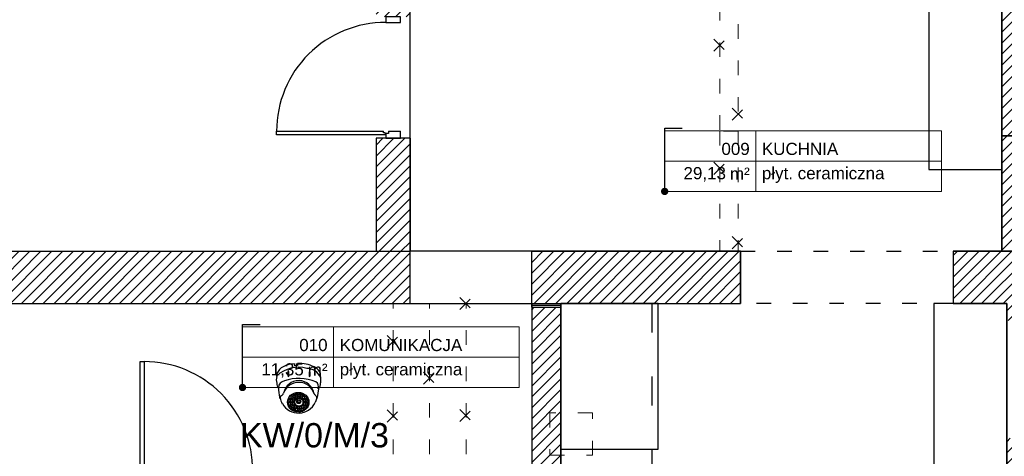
# Model space of a CAD drawing. Header units: millimetres. Extents: x 22250 to 51280, y -5012 to 7692.
# Tile 135 of 183: x 46090 to 46900, y 2043 to 2403. Entities that reach past the tile are written whole.
import ezdxf
from ezdxf import colors
from ezdxf.entities.mleader import LeaderData, LeaderLine
from ezdxf.enums import TextEntityAlignment as Align
from ezdxf.math import Vec2, Vec3

# ---------------------------------------------------------------- set-up
doc = ezdxf.new("R2010")
doc.units = ezdxf.units.MM
doc.linetypes.add('ACAD_ISO03W100', pattern=[30, 12, -18])
doc.layers.add('00 CCTV IP - MIWI', color=10, linetype='Continuous')
doc.layers.add('E_podklad', color=252, linetype='Continuous')
doc.layers.add('A_OPISY', color=40, linetype='Continuous', lineweight=9)
doc.layers.add('E_CCTV', color=3, linetype='Continuous', lineweight=40)
doc.styles.add('ARIAL', font='arial.ttf')
doc.styles.get("Standard").update_dxf_attribs({"font": 'arial.ttf'})
doc.linetypes.add('BATTING', pattern='A,0.0001,-0.1,[134,ltypeshp.shx,S=0.1,R=0,X=-0.1,Y=0],-0.2,[134,ltypeshp.shx,S=0.1,R=180,X=0.1,Y=0],-0.1', length=0.4001)
pattern_1 = [(45, (29894.76, -15796.4403), (-4.490128, 4.490128), [])]

# ---------------------------------------------------------------- blocks, each defined once
blk = doc.blocks.new('*U211')
at = {"lineweight": 5}
for p, q in [((-75, -25), (-75, 25)), ((-75, 25), (0, 25)), ((0, 0), (0, 25)), ((0, 25), (152.71, 25)), ((152.71, 25), (152.71, -25)), ((-75, -25), (0, -25)), ((152.71, -25), (0, -25))]:
    blk.add_line(p, q, dxfattribs=at)
at = {"lineweight": 5, "ltscale": 18.5}
for p, q in [((0, 25), (0, -25)), ((-75, 0), (152.71, 0))]:
    blk.add_line(p, q, dxfattribs=at)
at = {"lineweight": 5, "ltscale": 18.5, "insert": (-5, -10.38), "char_height": 10, "attachment_point": 6, "style": 'ARIAL'}
blk.add_mtext('\\A1;m²', dxfattribs=at)
at = {"lineweight": 5, "style": 'ARIAL'}
blk.add_attdef('1NR', text='', height=10, dxfattribs=at).set_placement((-5, 5), align=Align.RIGHT)
blk.add_attdef('2POM', (5, 5), '', height=10, dxfattribs=at)
blk.add_attdef('4PL2', text='', height=10, dxfattribs=at).set_placement((-24.57, -5), align=Align.TOP_RIGHT)
blk.add_attdef('3POS', text='', height=10, dxfattribs=at).set_placement((5, -5), align=Align.TOP_LEFT)
blk = doc.blocks.new('_Dot')
at = {"color": 0, "linetype": 'ByBlock', "lineweight": -2}
blk.add_line((-0.5, 0), (-1, 0), dxfattribs=at)
at = {"color": 0, "linetype": 'ByBlock', "const_width": 0.5}
blk.add_lwpolyline([(-0.25, 0, 1), (0.25, 0, 1)], format="xyb", close=True, dxfattribs=at)
blk = doc.blocks.new('ROZBIÓRKI_DOM')
at = {"layer": 'A_OPISY', "color": 22, "linetype": 'ACAD_ISO03W100', "true_color": 0xe22908}
for p, q in [((19325.15, 7942.59), (19335.15, 7932.59)), ((19325.15, 7932.59), (19335.15, 7942.59)), ((19340.15, 7885.83), (19350.15, 7875.83)), ((19340.15, 7875.83), (19350.15, 7885.83)), ((19345.15, 7866.89), (19330.15, 7866.89)), ((19330.15, 7866.89), (19330.15, 7767.89)), ((19345.15, 7866.89), (19345.15, 7767.89)), ((19325.15, 7841.2), (19335.15, 7831.2)), ((19325.15, 7831.2), (19335.15, 7841.2)), ((19340.15, 7779.98), (19350.15, 7769.98)), ((19340.15, 7769.98), (19350.15, 7779.98)), ((19116.15, 7729.89), (19126.15, 7719.89)), ((19116.15, 7719.89), (19126.15, 7729.89)), ((19056.15, 7698.57), (19066.15, 7688.57)), ((19056.15, 7688.57), (19066.15, 7698.57)), ((19086.15, 7668.45), (19096.15, 7658.45)), ((19086.15, 7658.45), (19096.15, 7668.45)), ((19056.15, 7637.27), (19066.15, 7627.27)), ((19056.15, 7627.27), (19066.15, 7637.27)), ((19116.15, 7637.68), (19126.15, 7627.68)), ((19116.15, 7627.68), (19126.15, 7637.68))]:
    blk.add_line(p, q, dxfattribs=at)
for points in [[(19075.15, 7984.89), (19345.15, 7984.89), (19345.15, 7866.89)], [(19075.15, 7969.89), (19330.15, 7969.89), (19330.15, 7866.89)], [(19347.15, 7510.89), (19061.15, 7510.89), (19061.15, 7724.89)], [(19347.15, 7540.89), (19091.15, 7540.89), (19091.15, 7724.89)], [(19566.15, 7570.89), (19121.15, 7570.89), (19121.15, 7724.89)]]:
    blk.add_lwpolyline(points, dxfattribs=at)
blk.add_lwpolyline([(19190.15, 7599.89), (19225.15, 7599.89), (19225.15, 7634.89), (19190.15, 7634.89)], close=True, dxfattribs=at)
blk = doc.blocks.new('1092-140')
at = {"layer": '00 CCTV IP - MIWI', "color": 2}
for p, q in [((-1.15, 24.83), (-1.26, 23.22)), ((-18.66, 14.02), (-18.47, 16.56)), ((-3.36, 23.08), (-3.68, 24.7)), ((-1.26, 23.22), (-3.36, 23.08)), ((18.2, 13.64), (18.01, 16.6)), ((18.2, 13.65), (18.24, 8.63)), ((-3.02, 0.35), (-3.03, -1.36)), ((-2.97, 0.38), (-2.97, -0.69)), ((-1.17, 0.67), (-1.18, -0.66)), ((-1.06, 0.68), (-1.06, -0.37)), ((0.74, 0.61), (0.73, -0.34)), ((0.85, 0.6), (0.85, -0.69)), ((2.65, 0.15), (2.65, -0.66)), ((2.77, 0.08), (2.77, -1.9)), ((16.33, 3.71), (15.46, -3.75)), ((-16.08, -4.17), (-16.15, -3.52)), ((-15.68, -4.38), (-16.08, -4.17)), ((-9.22, -5.71), (-9.22, -7.18)), ((-7.42, -6.03), (-7.43, -7.16)), ((-7.31, -5.71), (-7.31, -7.18)), ((-6.92, -3.03), (-6.92, -4.51)), ((-6.67, -1.56), (-6.67, -1.83)), ((-5.51, -6.03), (-5.51, -7.16)), ((-5.46, -5.39), (-5.46, -6.86)), ((-5.33, -8.13), (-5.33, -9.6)), ((-5.13, -3.36), (-5.13, -4.48)), ((-5.03, -2.63), (-5.03, -4.1)), ((-4.87, -0.33), (-4.88, -1.81)), ((-4.82, -0.31), (-4.82, -1.39)), ((-3.66, -5.71), (-3.67, -6.84)), ((-3.23, -2.95), (-3.23, -4.08)), ((-2.91, -2.08), (-2.91, -3.55)), ((-1.11, -2.4), (-1.12, -3.53)), ((-0.93, -1.76), (-0.93, -3.23)), ((0.87, -2.08), (0.86, -3.21)), ((0.98, -1.95), (0.98, -3.42)), ((2.78, -2.27), (2.77, -3.4)), ((2.83, -3.23), (2.83, -4.7)), ((3.85, -5.84), (3.85, -7.31)), ((4.56, -0.74), (4.56, -1.87)), ((4.63, -3.55), (4.62, -4.67)), ((4.68, -3.42), (4.68, -4.89)), ((5.65, -6.16), (5.64, -7.28)), ((5.76, -6.16), (5.76, -7.63)), ((6.48, -3.74), (6.47, -4.86)), ((7.56, -6.48), (7.55, -7.6)), ((14.97, -4.21), (13.72, -7.92)), ((-8.96, -8.58), (-8.96, -10.05)), ((-8.26, -11.8), (-8.26, -10.76)), ((-7.19, -13.1), (-7.19, -12.43)), ((-7.17, -8.9), (-7.17, -10.02)), ((-7.11, -8.51), (-7.11, -9.99)), ((-6.49, -11.8), (-6.49, -10.7)), ((-5.97, -11), (-5.97, -12.47)), ((-5.32, -8.83), (-5.32, -9.96)), ((-4.91, -14.41), (-4.91, -13.59)), ((-4.17, -11.32), (-4.18, -12.44)), ((-4.05, -10.68), (-4.05, -12.15)), ((-3.53, -8.45), (-3.54, -9.58)), ((-3.03, -13.35), (-3.03, -14.83)), ((-2.26, -11), (-2.26, -12.13)), ((-1.44, -11.82), (-1.44, -13.3)), ((-1.24, -13.68), (-1.24, -14.8)), ((-0.07, -15.08), (-0.07, -13.92)), ((0.36, -12.15), (0.35, -13.27)), ((0.41, -11.82), (0.41, -13.3)), ((1.72, -15.02), (1.72, -13.95)), ((2.2, -12.15), (2.2, -13.27)), ((2.26, -10.74), (2.26, -12.21)), ((3.52, -13.59), (3.52, -12.89)), ((3.55, -14.59), (3.55, -14.35)), ((3.66, -8.58), (3.66, -10.05)), ((4.05, -11.06), (4.05, -12.19)), ((4.23, -11.31), (4.23, -12.79)), ((5.46, -8.9), (5.45, -10.02)), ((5.51, -8.58), (5.51, -10.05)), ((6.03, -11.64), (6.02, -12.76)), ((7.3, -8.9), (7.3, -10.02))]:
    blk.add_line(p, q, dxfattribs=at)
for centre, radius in [((0.05, -7.62), 3.77), ((0.05, -7.62), 3.39), ((-0.12, -7.11), 1.71), ((0.01, -7.19), 0.985)]:
    blk.add_circle(centre, radius, dxfattribs=at)
for centre, radius, start, end in [((1.33, 0.79), 24.17, 61.33623, 95.89708), ((-0.3, -5.29), 27.08, 74.98225, 132.52909), ((-8.33, 12.28), 11.01, 115.91007, 157.08613), ((-3.33, 4.36), 20.34, 90.96763, 118.82664), ((-3.23, 16.48), 6.26, 156.27951, 206.02535), ((-14.75, 16.25), 6.41, 336.90966, 25.3952), ((6.44, 8.04), 12.83, 23.76761, 88.76571), ((17.24, 15.93), 8.68, 160.21907, 194.45072), ((4.32, 16.54), 5.29, 328.48341, 26.18637), ((9.44, 13.58), 9.11, 30.14549, 67.75649), ((14.96, 16.19), 3.08, 7.79528, 39.76035), ((-7.96, 11.14), 11.08, 164.9117, 195.04268), ((-10.4, 8.94), 8.28, 184.48186, 215.74994), ((-11.27, 4.5), 5.88, 98.96773, 179.27659), ((-0.11, -2.48), 12.99, 8.81543, 169.20361), ((-0.15, -4.4), 13.46, 16.91086, 161.10818), ((-0.09, -24.71), 37.04, 67.2461, 109.06161), ((11.74, 5.29), 4.85, 340.96041, 59.01435), ((12.01, 8.17), 6.21, 314.07226, 4.25577), ((31.3, 6.37), 48.48, 182.1279, 191.82433), ((-14.7, -3.4), 1.17, 106.7677, 205.043), ((-1.84, -1.63), 14.11, 189.22914, 210.95391), ((-17.59, 2.32), 5.27, 299.37501, 333.36132), ((-0.33, -1.15), 15.59, 209.42117, 334.30362), ((-8.36, -6.1), 0.942, 4.16146, 155.5033), ((-8.31, -8.26), 1.41, 51.46384, 130.14263), ((-8.32, -7), 0.912, 191.78069, 349.82577), ((-8.11, -8.97), 0.942, 4.16146, 155.5033), ((-7.81, -5.55), 1.41, 51.46384, 130.14263), ((-7.83, -4.28), 0.912, 191.78069, 349.82577), ((-6.45, -6.1), 0.942, 4.16146, 155.5033), ((-6.39, -8.26), 1.41, 51.46384, 130.14263), ((-6.41, -7), 0.912, 191.78069, 349.82577), ((-6.26, -8.9), 0.942, 4.16146, 155.5033), ((-6.07, -3.42), 0.942, 4.16146, 155.5033), ((-6.01, -5.59), 1.41, 51.46384, 130.14263), ((-6.03, -4.32), 0.912, 191.78069, 349.82577), ((-5.76, -2.91), 1.41, 51.46384, 130.14263), ((-5.77, -1.65), 0.912, 191.78069, 349.82577), ((-4.6, -5.78), 0.942, 4.16146, 155.5033), ((-4.55, -7.94), 1.41, 51.46384, 130.14263), ((-4.56, -6.68), 0.912, 191.78069, 349.82577), ((-4.47, -8.52), 0.942, 4.16146, 155.5033), ((-4.17, -3.02), 0.942, 4.16146, 155.5033), ((-4.11, -5.18), 1.41, 51.46384, 130.14263), ((-4.13, -3.92), 0.912, 191.78069, 349.82577), ((-3.91, -2.47), 1.41, 51.46384, 130.14263), ((-3.93, -1.2), 0.912, 191.78069, 349.82577), ((-2.06, -1.77), 1.41, 51.46384, 130.14263), ((-2.08, -0.5), 0.912, 191.78069, 349.82577), ((-2.05, -2.47), 0.942, 4.16146, 155.5033), ((-2, -4.63), 1.41, 51.46384, 130.14263), ((-2.01, -3.37), 0.912, 191.78069, 349.82577), ((-0.15, -1.45), 1.41, 51.46384, 130.14263), ((-0.16, -0.18), 0.912, 191.78069, 349.82577), ((-0.07, -2.15), 0.942, 4.16146, 155.5033), ((-0.02, -4.31), 1.41, 51.46384, 130.14263), ((-0.04, -3.05), 0.912, 191.78069, 349.82577), ((1.77, -1.77), 1.41, 51.46384, 130.14263), ((1.75, -0.5), 0.912, 191.78069, 349.82577), ((1.84, -2.34), 0.942, 4.16146, 155.5033), ((1.89, -4.5), 1.41, 51.46384, 130.14263), ((1.88, -3.24), 0.912, 191.78069, 349.82577), ((3.68, -2.98), 1.41, 51.46384, 130.14263), ((3.66, -1.71), 0.912, 191.78069, 349.82577), ((3.69, -3.62), 0.942, 4.16146, 155.5033), ((3.74, -5.78), 1.41, 51.46384, 130.14263), ((3.72, -4.51), 0.912, 191.78069, 349.82577), ((4.52, -8.97), 0.942, 4.16146, 155.5033), ((4.71, -6.23), 0.942, 4.16146, 155.5033), ((4.76, -8.39), 1.41, 51.46384, 130.14263), ((4.74, -7.12), 0.912, 191.78069, 349.82577), ((5.37, -3.2), 1.41, 51.46384, 130.14263), ((5.36, -1.93), 0.912, 191.78069, 349.82577), ((5.54, -3.81), 0.942, 4.16146, 155.5033), ((5.59, -5.97), 1.41, 51.46384, 130.14263), ((5.57, -4.7), 0.912, 191.78069, 349.82577), ((6.37, -8.97), 0.942, 4.16146, 155.5033), ((6.62, -6.55), 0.942, 4.16146, 155.5033), ((6.67, -8.71), 1.41, 51.46384, 130.14263), ((6.66, -7.44), 0.912, 191.78069, 349.82577), ((7.18, -5.65), 0.958, 41.72921, 140.25406), ((7.38, -4.79), 0.976, 194.7767, 330.36291), ((7.94, -5.73), 2.36, 105.76198, 128.66521), ((7.26, -3.82), 0.799, 184.69759, 301.55724), ((7.8, -8.67), 0.778, 34.06093, 148.14266), ((7.94, -8.2), 0.799, 184.69759, 301.55724), ((7.95, -7.08), 0.45, 7.96353, 175.25275), ((8.15, -7.08), 0.642, 176.52781, 296.16016), ((19.75, 4.13), 8.4, 213.34248, 231.07159), ((13.35, -3.68), 1.69, 343.90449, 48.79211), ((14.18, -2.85), 1.55, 297.94362, 325.43279), ((-8.05, -11.13), 1.41, 51.46384, 130.14263), ((-8.07, -9.86), 0.912, 191.78069, 349.82577), ((-7.35, -12.88), 1.41, 51.46384, 130.14263), ((-7.36, -11.61), 0.912, 191.78069, 349.82577), ((-6.31, -14.19), 1.41, 51.46384, 130.14263), ((-6.33, -12.92), 0.912, 191.78069, 349.82577), ((-6.2, -11.07), 1.41, 51.46384, 130.14263), ((-6.22, -9.8), 0.912, 191.78069, 349.82577), ((-5.11, -11.39), 0.942, 4.16146, 155.5033), ((-5.06, -13.55), 1.41, 51.46384, 130.14263), ((-5.07, -12.28), 0.912, 191.78069, 349.82577), ((-4.42, -10.68), 1.41, 51.46384, 130.14263), ((-4.44, -9.42), 0.912, 191.78069, 349.82577), ((-4.03, -15.52), 1.41, 51.46384, 130.14263), ((-4.05, -14.26), 0.912, 191.78069, 349.82577), ((-3.97, -14.31), 1.41, 51.46384, 130.14263), ((-3.99, -13.04), 0.912, 191.78069, 349.82577), ((-3.2, -11.07), 0.942, 4.16146, 155.5033), ((-3.14, -13.23), 1.41, 51.46384, 130.14263), ((-3.16, -11.96), 0.912, 191.78069, 349.82577), ((-2.18, -13.74), 0.942, 4.16146, 155.5033), ((-2.12, -15.91), 1.41, 51.46384, 130.14263), ((-2.14, -14.64), 0.912, 191.78069, 349.82577), ((-0.58, -12.21), 0.942, 4.16146, 155.5033), ((-0.53, -14.38), 1.41, 51.46384, 130.14263), ((-0.55, -13.11), 0.912, 191.78069, 349.82577), ((0.84, -16.16), 1.41, 51.46384, 130.14263), ((0.82, -14.9), 0.912, 191.78069, 349.82577), ((1.27, -12.21), 0.942, 4.16146, 155.5033), ((1.32, -14.38), 1.41, 51.46384, 130.14263), ((1.3, -13.11), 0.912, 191.78069, 349.82577), ((2.63, -15.68), 1.41, 51.46384, 130.14263), ((2.62, -14.41), 0.912, 191.78069, 349.82577), ((3.11, -11.13), 0.942, 4.16146, 155.5033), ((3.17, -13.29), 1.41, 51.46384, 130.14263), ((3.15, -12.03), 0.912, 191.78069, 349.82577), ((4.09, -14.89), 1.41, 51.46384, 130.14263), ((4.08, -13.62), 0.912, 191.78069, 349.82577), ((4.57, -11.13), 1.41, 51.46384, 130.14263), ((4.55, -9.86), 0.912, 191.78069, 349.82577), ((5.09, -11.71), 0.942, 4.16146, 155.5033), ((5.14, -13.87), 1.41, 51.46384, 130.14263), ((5.13, -12.6), 0.912, 191.78069, 349.82577), ((6.42, -11.13), 1.41, 51.46384, 130.14263), ((6.4, -9.86), 0.912, 191.78069, 349.82577), ((6.64, -11.65), 0.778, 34.06093, 148.14266), ((6.78, -11.18), 0.799, 184.69759, 301.55724), ((7.83, -9.39), 0.627, 175.41447, 295.52941), ((7.76, -9.57), 0.602, 24.86301, 157.74501)]:
    blk.add_arc(centre, radius, start, end, dxfattribs=at)
blk.add_ellipse((-0.56, -7.62), major_axis=(9.03, 0), ratio=0.920025, dxfattribs=at)
at = {"layer": '00 CCTV IP - MIWI'}
blk.add_attdef('NAZWA', text='', height=10, dxfattribs=at).set_placement((-0.97, 35), align=Align.MIDDLE_CENTER)

msp = doc.modelspace()

# ---------------------------------------------------------------- hatches: boundary and pattern name
at = {"layer": 'E_podklad'}
h = msp.add_hatch(dxfattribs=at)
h.set_pattern_fill('ANSI31', color=256, scale=2)
h.set_pattern_definition(pattern_1)
h.paths.add_polyline_path([(46411.25, 2212.13), (45809.25, 2212.13), (45809.25, 2865.13), (45766.25, 2865.13), (45766.25, 2169.13), (46411.25, 2169.13)])
h.paths.add_polyline_path([(45764.25, 2865.13), (45737.25, 2865.13), (45737.25, 2574.13), (45722.25, 2574.13), (45722.25, 2205.13), (45579.25, 2205.13), (45579.25, 2162.13), (45764.25, 2162.13)])
h.paths.add_polyline_path([(45809.25, 3149.13), (45737.25, 3149.13), (45737.25, 3093.13), (45809.25, 3093.13)])
h.paths.add_polyline_path([(45809.25, 3444.13), (45766.25, 3444.13), (45766.25, 3379.13), (45809.25, 3379.13)])
h.paths.add_polyline_path([(45766.25, 3444.13), (45737.25, 3444.13), (45737.25, 3379.13), (45766.25, 3379.13)])
h.paths.add_polyline_path([(45837.25, 3487.13), (45766.25, 3487.13), (45766.25, 3492.13), (45591.28, 3492.13), (45591.28, 3484.13), (45591.25, 3449.13), (45723.25, 3449.13), (45723.25, 3444.13), (45837.25, 3444.13)])
h.paths.add_polyline_path([(46118.25, 3487.13), (46074.25, 3487.13), (46074.25, 3479.13), (46074.25, 3444.13), (46118.25, 3444.13)])
h.paths.add_polyline_path([(45365.25, 3492.13), (45314.25, 3492.13), (45314.25, 3484.13), (45314.25, 3449.13), (45365.25, 3449.13)])
h.paths.add_polyline_path([(45088.25, 3492.13), (44901.25, 3492.13), (44901.25, 3376.13), (44909.25, 3376.13), (44944.25, 3376.13), (44944.25, 3449.13), (45088.25, 3449.13)])
h.paths.add_polyline_path([(44944.25, 3156.13), (44901.25, 3156.13), (44901.25, 3100.13), (44909.25, 3100.13), (44944.25, 3100.13)])
h.paths.add_polyline_path([(44944.25, 2868.13), (44901.25, 2868.13), (44901.25, 2268.13), (44944.25, 2268.13)])
h.paths.add_polyline_path([(45420.25, 2053.13), (44944.25, 2053.13), (44944.25, 2072.13), (44901.25, 2072.13), (44901.25, 2010.13), (45420.25, 2010.13), (45420.25, 2022.05)])
h.paths.add_polyline_path([(45622.25, 2053.13), (45598.25, 2053.13), (45579.25, 2053.13), (45520.25, 2053.13), (45520.25, 2010.13), (45622.25, 2010.13)])
h = msp.add_hatch(dxfattribs=at)
h.set_pattern_fill('ANSI31', color=256, scale=2)
h.set_pattern_definition(pattern_1)
h.paths.add_polyline_path([(46968.25, 2212.13), (46898.25, 2212.13), (46858.25, 2212.13), (46858.25, 2169.13), (46902.25, 2169.13), (46902.25, 2155.13), (46968.25, 2155.13)])
h.paths.add_polyline_path([(46683.25, 2212.13), (46511.25, 2212.13), (46511.25, 2169.13), (46683.25, 2169.13)])
h.paths.add_polyline_path([(46411.25, 2305.13), (46383.25, 2305.13), (46383.25, 2212.13), (46411.25, 2212.13)])
h.paths.add_polyline_path([(46411.25, 2430.13), (46383.25, 2430.13), (46383.25, 2405.13), (46411.25, 2405.13)])
h.paths.add_polyline_path([(46411.25, 2942.13), (46383.25, 2942.13), (46383.25, 2518.13), (46411.25, 2518.13)])
h.paths.add_polyline_path([(46460.25, 2852.13), (46411.25, 2852.13), (46411.25, 2782.13), (46460.25, 2782.13)])
h.paths.add_polyline_path([(46460.25, 2970.13), (46426.25, 2970.13), (46426.25, 3002.13), (46419.35, 3002.13), (46383.25, 3002.13), (46383.25, 2942.13), (46411.25, 2942.13), (46460.25, 2942.13)])
h.paths.add_polyline_path([(46898.25, 2970.13), (46671.25, 2970.13), (46671.25, 2975.13), (46643.25, 2975.13), (46643.25, 2970.13), (46643.25, 2942.13), (46898.25, 2942.13)])
h.paths.add_polyline_path([(46671.25, 3100.13), (46643.25, 3100.13), (46643.25, 3065.13), (46671.25, 3065.13)])
h.paths.add_polyline_path([(46671.25, 3277.13), (46671.25, 3320.13), (46618.25, 3320.13), (46618.25, 3312.71), (46618.25, 3277.13), (46643.25, 3277.13), (46643.25, 3204.13), (46671.25, 3204.13)])
h.paths.add_polyline_path([(46426.25, 3487.13), (46355.25, 3487.13), (46355.25, 3479.13), (46355.25, 3444.13), (46383.25, 3444.13), (46383.25, 3277.13), (46473.25, 3277.13), (46473.25, 3320.13), (46426.25, 3320.13)])
h.paths.add_polyline_path([(46426.25, 3277.13), (46383.25, 3277.13), (46383.25, 3129.13), (46426.25, 3129.13)])
h = msp.add_hatch(dxfattribs=at)
h.set_pattern_fill('ANSI31', color=256, scale=2)
h.set_pattern_definition(pattern_1)
h.paths.add_polyline_path([(47372.25, 3487.13), (47289.25, 3487.13), (47289.25, 3474.13), (47289.25, 3444.13), (47329.25, 3444.13), (47329.25, 3137.13), (47372.25, 3137.13)])
h.paths.add_polyline_path([(47372.25, 2982.13), (47364.25, 2982.13), (47329.25, 2982.13), (47329.25, 2864.13), (47372.25, 2864.13)])
h.paths.add_polyline_path([(47372.25, 2709.13), (47329.25, 2709.13), (47329.25, 2485.13), (47299.25, 2485.13), (47299.25, 2420.13), (47329.25, 2420.13), (47329.25, 2058.13), (46968.25, 2058.13), (46944.25, 2058.13), (46902.25, 2058.13), (46902.25, 2015.13), (47372.25, 2015.13)])
h.paths.add_polyline_path([(46939.25, 3487.13), (46832.25, 3487.13), (46832.25, 3446.13), (46863.25, 3446.13), (46863.25, 3320.13), (46906.25, 3320.13), (46906.25, 3444.13), (46939.25, 3444.13)])
h.paths.add_polyline_path([(47093.25, 2420.13), (47093.25, 2485.13), (46968.25, 2485.13), (46968.25, 3277.13), (46968.25, 3320.13), (46863.25, 3320.13), (46817.25, 3320.13), (46817.25, 3277.13), (46898.25, 3277.13), (46898.25, 2307.13), (46968.25, 2307.13), (46968.25, 2420.13)])
at = {"layer": 'E_podklad', "ltscale": 2}
h = msp.add_hatch(dxfattribs=at)
h.set_pattern_fill('ANSI31', color=256, scale=2)
h.set_pattern_definition([(45, (29849.76, -15796.4403), (-4.490128, 4.490128), [])])
h.paths.add_polyline_path([(46923.25, 2212.13), (46923.25, 2307.13), (46898.25, 2307.13), (46898.25, 2212.13)])
h = msp.add_hatch(dxfattribs=at)
h.set_pattern_fill('ANSI31', color=256, scale=2)
h.set_pattern_definition([(45, (28568.2225, -18526.9925), (-4.490128, 4.490128), [])])
h.paths.add_polyline_path([(46535.25, 2166.13), (46511.25, 2166.13), (46511.25, 1778.13), (46535.25, 1778.13)])
h.paths.add_polyline_path([(46072.25, 1778.13), (46072.25, 1754.13), (46201.49, 1754.13), (46201.49, 1778.13)])
h.paths.add_polyline_path([(45837.25, 1778.13), (45837.25, 1754.13), (45972.25, 1754.13), (45972.25, 1778.13)])
h.paths.add_polyline_path([(45951.25, 1924.13), (45927.25, 1924.13), (45927.25, 1778.13), (45951.25, 1778.13)])
h.paths.add_polyline_path([(45951.25, 2024.13), (45951.25, 2044.13), (45927.25, 2044.13), (45927.25, 2024.13)])
h.paths.add_polyline_path([(45951.25, 2166.13), (45927.25, 2166.13), (45927.25, 2144.13), (45951.25, 2144.13)])
h.paths.add_polyline_path([(45622.25, 2007.13), (45598.25, 2007.13), (45598.25, 1754.13), (45687.25, 1754.13), (45687.25, 1762.13), (45687.25, 1778.13), (45622.25, 1778.13)])
h.paths.add_polyline_path([(46662.25, 1754.13), (46662.25, 1778.13), (46201.49, 1778.13), (46201.49, 1754.13)])
h.paths.add_polyline_path([(46812.25, 1778.13), (46812.25, 1754.13), (46926.25, 1754.13), (46926.25, 1994.13), (46926.25, 2012.13), (46902.25, 2012.13), (46902.25, 1994.13), (46902.25, 1778.13)])

# ---------------------------------------------------------------- linework, layer by layer
for p, q in [((46898.25, 3277.13), (46898.25, 2307.13)), ((46383.25, 2305.13), (46383.25, 2212.13)), ((46411.25, 2305.13), (46383.25, 2305.13)), ((46411.25, 2305.13), (46411.25, 2212.13)), ((46968.25, 2307.13), (46898.25, 2307.13)), ((45809.25, 2212.13), (46411.25, 2212.13)), ((46411.25, 2169.13), (46411.25, 2212.13)), ((46511.25, 2212.13), (46683.25, 2212.13)), ((46511.25, 2169.13), (46511.25, 2212.13)), ((46683.25, 2212.13), (46683.25, 2169.13)), ((46858.25, 2212.13), (46898.25, 2212.13)), ((46858.25, 2212.13), (46858.25, 2169.13)), ((46898.25, 2212.13), (46968.25, 2212.13)), ((46511.25, 2166.13), (46511.25, 2169.13)), ((46511.25, 2166.13), (46511.25, 1778.13)), ((46511.25, 2166.13), (46535.25, 2166.13)), ((46535.25, 2166.13), (46535.25, 2169.13)), ((46535.25, 2166.13), (46535.25, 1778.13))]:
    msp.add_line(p, q, dxfattribs=at)
at = {"layer": 'E_podklad', "color": 144, "true_color": 0x007cb0}
for p, q in [((46389.17, 2309.52), (46389.17, 2311.07)), ((46393.28, 2311.09), (46393.28, 2309.11)), ((46390.71, 2309.52), (46389.17, 2309.52)), ((46393.28, 2309.11), (46391.29, 2309.11))]:
    msp.add_line(p, q, dxfattribs=at)
at = {"layer": 'E_podklad', "linetype": 'ACAD_ISO03W100'}
for p, q in [((46683.25, 2212.13), (46858.25, 2212.13)), ((46858.25, 2169.13), (46683.25, 2169.13))]:
    msp.add_line(p, q, dxfattribs=at)
at = {"layer": 'E_podklad', "linetype": 'BATTING', "ltscale": 3}
msp.add_line((46511.25, 2167.63), (46535.25, 2167.63), dxfattribs=at)
at = {"layer": 'E_podklad', "linetype": 'ACAD_ISO03W100', "ltscale": 2}
msp.add_line((46610.25, 2169.13), (46610.25, 1778.13), dxfattribs=at)
at = {"layer": 'E_podklad', "ltscale": 2}
for points in [[(46681.25, 2414.13), (46681.25, 2607.13), (46898.25, 2607.13), (46898.25, 2212.13), (46858.25, 2212.13), (46858.25, 2169.13), (46902.25, 2169.13), (46902.25, 1778.13), (46535.25, 1778.13), (46535.25, 2169.13), (46683.25, 2169.13), (46683.25, 2212.13), (46411.25, 2212.13), (46411.25, 2414.13), (46681.25, 2414.13)], [(45766.25, 2169.13), (46411.25, 2169.13)], [(45951.25, 2169.13), (46511.25, 2169.13), (46511.25, 2029.13), (46091.25, 2029.13), (46091.25, 1778.13), (45951.25, 1778.13), (45951.25, 2169.13)], [(46511.25, 2169.13), (46683.25, 2169.13)], [(46858.25, 2169.13), (46902.25, 2169.13), (46902.25, 2155.13)]]:
    msp.add_lwpolyline(points, dxfattribs=at)
at = {"layer": 'E_podklad'}
for points in [[(46838.25, 2279.5), (46898.25, 2279.5), (46898.25, 2499.5), (46838.25, 2499.5)], [(46842.25, 1778.13), (46902.25, 1778.13), (46902.25, 2169.13), (46842.25, 2169.13)]]:
    msp.add_lwpolyline(points, close=True, dxfattribs=at)
at = {"layer": 'E_podklad', "color": 144, "true_color": 0x007cb0}
for points in [[(46403.21, 2405.13), (46391.29, 2405.13), (46391.29, 2400.5), (46403.21, 2400.5), (46403.21, 2405.13)], [(46390.71, 2307.98), (46301.31, 2307.98), (46301.31, 2311.07), (46389.17, 2311.07)], [(46393.28, 2311.09), (46403.21, 2311.09)], [(46390.71, 2309.52), (46390.71, 2307.98)], [(46189.1, 2031.92), (46189.1, 2121.32), (46192.19, 2121.32), (46192.19, 2033.47)]]:
    msp.add_lwpolyline(points, dxfattribs=at)
at = {"layer": 'E_podklad', "color": 144}
msp.add_lwpolyline([(46391.29, 2309.11), (46391.29, 2305.13), (46403.21, 2305.13), (46403.21, 2311.09)], dxfattribs=at)
at = {"layer": 'E_podklad', "ltscale": 2}
for points in [[(46898.25, 2307.13), (46923.25, 2307.13), (46923.25, 2212.13), (46898.25, 2212.13)], [(46535.25, 2049.13), (46615.25, 2049.13), (46615.25, 2169.13), (46535.25, 2169.13)]]:
    msp.add_lwpolyline(points, close=True, dxfattribs=at)
at = {"layer": 'E_podklad', "color": 144, "true_color": 0x007cb0}
for centre, start, end in [((46390.73, 2311.07), 89.64515, 180.00111), ((46192.19, 2031.9), 359.64515, 90.00111)]:
    msp.add_arc(centre, 89.43, start, end, dxfattribs=at)

# ---------------------------------------------------------------- block references
at = {"layer": '00 CCTV IP - MIWI', "xscale": 0.9793235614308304, "yscale": 0.9793235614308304, "zscale": 0.9793235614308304}
msp.add_blockref('1092-140', (46319.66, 2095.3), dxfattribs=at)
at = {"layer": 'E_podklad'}
msp.add_blockref('ROZBIÓRKI_DOM', (27336.09, -5555.75), dxfattribs=at)
for p, values in [((46695.72, 2286.42), {'1NR': '009', '2POM': 'KUCHNIA', '3POS': 'płyt. ceramiczna', '4PL2': '29,13'}), ((46348.25, 2124.95), {'1NR': '010', '2POM': 'KOMUNIKACJA', '3POS': 'płyt. ceramiczna', '4PL2': '11,35'})]:
    msp.add_blockref('*U211', p, dxfattribs=at).add_auto_attribs(values)

# ---------------------------------------------------------------- texts
at = {"layer": 'E_CCTV', "color": 2, "lineweight": -2, "insert": (46271.16, 2070.65), "char_height": 20, "attachment_point": 1}
msp.add_mtext_dynamic_manual_height_columns('KW/0/M/3', width=9.6093, gutter_width=0.00853, heights=[0], dxfattribs=at)

# ---------------------------------------------------------------- leaders
at = {"layer": 'E_podklad'}
ml = msp.add_multileader_mtext('Standard', dxfattribs=at)
ml.set_content('', color=256)
ml.set_leader_properties()
ml.set_arrow_properties(name='DOT')
ml.build(insert=Vec2(0, 0))
ml.multileader.update_dxf_attribs({"arrow_head_size": 6})
ctx = ml.context
ctx.base_point, ctx.arrow_head_size, ctx.plane_origin = Vec3(46635.24, 2313.42), 6, Vec3(46418.7, 2779.13)
notes = []
notes.append((ctx, [(0, (1, 1, 0), (46620.72, 2313.42), (1, 0), 14.52, [(0, [(46620.72, 2261.42)], 0, [])])]))
ctx.mtext.insert, ctx.mtext.flow_direction = Vec3(46637.24, 2313.42), 5
ml = msp.add_multileader_mtext('Standard', dxfattribs=at)
ml.set_content('', color=256)
ml.set_leader_properties()
ml.set_arrow_properties(name='DOT')
ml.build(insert=Vec2(0, 0))
ml.multileader.update_dxf_attribs({"arrow_head_size": 6})
ctx = ml.context
ctx.base_point, ctx.arrow_head_size, ctx.plane_origin = Vec3(46287.78, 2151.95), 6, Vec3(46071.24, 2617.66)
notes.append((ctx, [(0, (1, 1, 0), (46273.25, 2151.95), (1, 0), 14.52, [(0, [(46273.25, 2099.95)], 0, [])])]))
ctx.mtext.insert, ctx.mtext.flow_direction = Vec3(46289.78, 2151.95), 5
for ctx, leaders in notes:
    for number, flags, end, landing, length, lines in leaders:
        leader = LeaderData()
        leader.index, (leader.has_last_leader_line, leader.has_dogleg_vector, leader.attachment_direction) = number, flags
        leader.last_leader_point, leader.dogleg_vector, leader.dogleg_length = Vec3(end), Vec3(landing), length
        for number, points, colour, breaks in lines:
            line = LeaderLine()
            line.index, line.vertices, line.color, line.breaks = number, Vec3.list(points), colors.encode_raw_color(colour), breaks
            leader.lines.append(line)
        ctx.leaders.append(leader)

doc.saveas('drawing.dxf')
